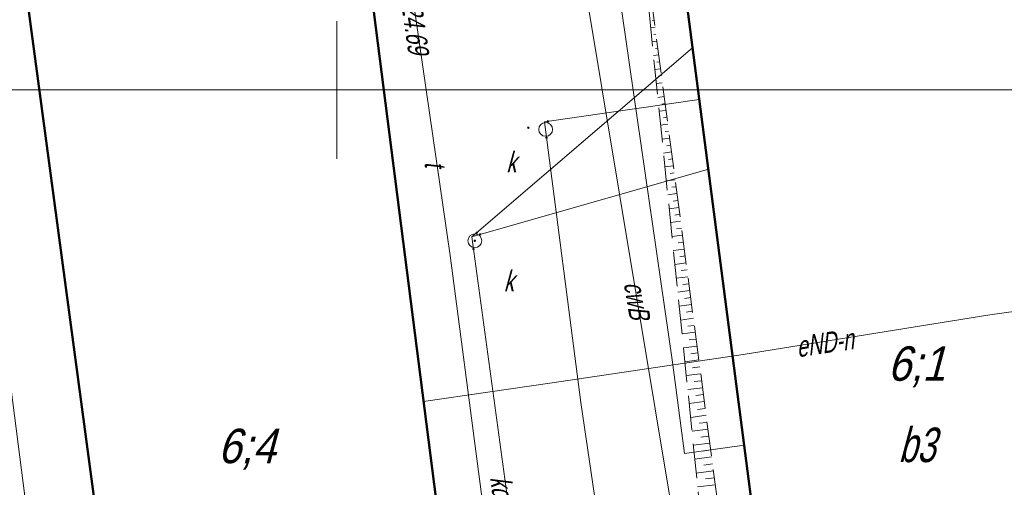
# Model space of a CAD drawing. Extents: x 7463256 to 7464485, y 5957341 to 5958260.
# Tile 37 of 256: x 7463389 to 7463424, y 5957486 to 5957503. Entities that reach past the tile are written whole.
import ezdxf
from ezdxf.enums import TextEntityAlignment as Align

# ---------------------------------------------------------------- set-up
doc = ezdxf.new("R2010")
doc.units = 0
doc.header["$MEASUREMENT"] = 0
doc.linetypes.add('1.5_0.5', pattern=[2, 1.5, -0.5])
doc.linetypes.add('mz1.25_0.5', pattern=[1.75, 1.25, -0.5])
doc.layers.get('0').update_dxf_attribs({"color": 2, "linetype": 'CONTINUOUS', "lineweight": 5})
for name, color, linetype in [('000 Inne (niezydentyfikowane)', 7, 'CONTINUOUS'), ('312-Budynek (powierzchnia)', 7, 'CONTINUOUS'), ('312-Numer ewidencyjny budynku', 7, 'CONTINUOUS'), ('312-Numer ewidencyjny budynku-Atr124', 7, 'CONTINUOUS'), ('jezdnia (powierzchnia)', 7, 'CONTINUOUS'), ('przewód ciepłowniczy (linia)', 7, 'CONTINUOUS'), ('przewód ciepłowniczy (linia)-Atr1', 7, 'CONTINUOUS'), ('przewód elektroenergetyczny (linia)', 7, 'CONTINUOUS'), ('przewód elektroenergetyczny (linia)-Atr1', 7, 'CONTINUOUS'), ('przewód kanalizacyjny (linia)', 7, 'CONTINUOUS'), ('przewód kanalizacyjny (linia)-Atr1', 7, 'CONTINUOUS'), ('przewód telekomunikacyjny (linia)', 7, 'CONTINUOUS'), ('przewód telekomunikacyjny (linia)-Atr1', 7, 'CONTINUOUS'), ('przewód wodociągowy (linia)', 7, 'CONTINUOUS'), ('punkt o określonej wysokości (sieć kanalizacyjna)', 7, 'CONTINUOUS'), ('punkt o określonej wysokości (sieć telekomunikacyjna)-Atr2', 7, 'CONTINUOUS'), ('skarpa nieumocniona (powierzchnia)', 7, 'CONTINUOUS'), ('studzienka okrągła - przewód kanalizacyjny (punkt)', 7, 'CONTINUOUS'), ('studzienka okrągła - przewód kanalizacyjny (punkt)-Atr17', 7, 'CONTINUOUS'), ('Wstawianie ramki sekcyjnej z opisem', 7, 'CONTINUOUS')]:
    doc.layers.add(name, color=color, linetype=linetype)
doc.styles.get("Standard").update_dxf_attribs({"font": 'txt', "width": 0.75})

# ---------------------------------------------------------------- blocks, each defined once
blk = doc.blocks.new('PW01')
at = {"linetype": 'Continuous', "lineweight": 13}
h = blk.add_hatch(color=0, dxfattribs=at)
edge = h.paths.add_edge_path()
edge.add_arc((0, 0), 0.045, 0, 360)
blk = doc.blocks.new('US15')
at = {"color": 0, "linetype": 'Continuous', "lineweight": 13}
blk.add_circle((0, 0), 0.25, dxfattribs=at)

msp = doc.modelspace()

# ---------------------------------------------------------------- linework, layer by layer
at = {"layer": '000 Inne (niezydentyfikowane)', "color": 7, "linetype": 'Continuous', "lineweight": 13}
for p, q in [((7463411.51, 5957502.53), (7463411.44, 5957502.52)), ((7463411.55, 5957502.28), (7463411.39, 5957502.25)), ((7463411.58, 5957502.02), (7463411.5, 5957502.01)), ((7463411.61, 5957501.77), (7463411.44, 5957501.75)), ((7463411.65, 5957501.52), (7463411.56, 5957501.51)), ((7463411.68, 5957501.27), (7463411.49, 5957501.25)), ((7463411.75, 5957500.77), (7463411.54, 5957500.74)), ((7463411.71, 5957501.02), (7463411.61, 5957501.01)), ((7463411.78, 5957500.52), (7463411.67, 5957500.5)), ((7463411.81, 5957500.26), (7463411.59, 5957500.24)), ((7463411.88, 5957499.76), (7463411.65, 5957499.73)), ((7463411.84, 5957500.01), (7463411.73, 5957500)), ((7463411.91, 5957499.51), (7463411.79, 5957499.49)), ((7463411.94, 5957499.26), (7463411.7, 5957499.23)), ((7463411.98, 5957499.01), (7463411.85, 5957498.99)), ((7463412.01, 5957498.76), (7463411.75, 5957498.72)), ((7463412.08, 5957498.25), (7463411.8, 5957498.22)), ((7463412.04, 5957498.5), (7463411.91, 5957498.49)), ((7463412.11, 5957498), (7463411.97, 5957497.98)), ((7463412.14, 5957497.75), (7463411.85, 5957497.71)), ((7463412.21, 5957497.25), (7463411.9, 5957497.21)), ((7463412.18, 5957497.5), (7463412.03, 5957497.48)), ((7463412.24, 5957497), (7463412.09, 5957496.97)), ((7463412.28, 5957496.74), (7463411.96, 5957496.7)), ((7463412.31, 5957496.49), (7463412.15, 5957496.47)), ((7463412.34, 5957496.24), (7463412.01, 5957496.2)), ((7463412.41, 5957495.74), (7463412.06, 5957495.69)), ((7463412.37, 5957495.99), (7463412.2, 5957495.97)), ((7463412.44, 5957495.49), (7463412.26, 5957495.46)), ((7463412.47, 5957495.24), (7463412.11, 5957495.19)), ((7463412.54, 5957494.73), (7463412.16, 5957494.68)), ((7463412.51, 5957494.98), (7463412.32, 5957494.96)), ((7463412.57, 5957494.48), (7463412.38, 5957494.46)), ((7463412.61, 5957494.23), (7463412.21, 5957494.18)), ((7463412.64, 5957493.98), (7463412.44, 5957493.95)), ((7463412.67, 5957493.73), (7463412.27, 5957493.67)), ((7463412.71, 5957493.48), (7463412.5, 5957493.45)), ((7463412.74, 5957493.22), (7463412.32, 5957493.17)), ((7463412.77, 5957492.97), (7463412.56, 5957492.94)), ((7463412.8, 5957492.72), (7463412.37, 5957492.66)), ((7463412.87, 5957492.22), (7463412.42, 5957492.16)), ((7463412.84, 5957492.47), (7463412.62, 5957492.44)), ((7463412.9, 5957491.97), (7463412.68, 5957491.94)), ((7463412.94, 5957491.72), (7463412.47, 5957491.65)), ((7463412.97, 5957491.46), (7463412.73, 5957491.43)), ((7463413, 5957491.21), (7463412.53, 5957491.15)), ((7463413.04, 5957490.96), (7463412.79, 5957490.93)), ((7463413.07, 5957490.71), (7463412.58, 5957490.64)), ((7463413.1, 5957490.46), (7463412.85, 5957490.43)), ((7463413.14, 5957490.21), (7463412.63, 5957490.14)), ((7463413.2, 5957489.7), (7463412.68, 5957489.64)), ((7463413.17, 5957489.96), (7463412.91, 5957489.92)), ((7463413.23, 5957489.45), (7463412.97, 5957489.42)), ((7463413.27, 5957489.2), (7463412.73, 5957489.13)), ((7463413.3, 5957488.95), (7463413.03, 5957488.91)), ((7463413.33, 5957488.7), (7463412.78, 5957488.63)), ((7463413.37, 5957488.45), (7463413.09, 5957488.41)), ((7463413.4, 5957488.2), (7463412.84, 5957488.12)), ((7463413.43, 5957487.94), (7463413.15, 5957487.91)), ((7463413.47, 5957487.69), (7463412.89, 5957487.62)), ((7463413.53, 5957487.19), (7463412.94, 5957487.11)), ((7463413.5, 5957487.44), (7463413.21, 5957487.4)), ((7463413.57, 5957486.94), (7463413.27, 5957486.9)), ((7463413.6, 5957486.69), (7463412.99, 5957486.61)), ((7463413.67, 5957486.18), (7463413.04, 5957486.1)), ((7463413.63, 5957486.44), (7463413.32, 5957486.39)), ((7463413.7, 5957485.93), (7463413.38, 5957485.89)), ((7463413.73, 5957485.68), (7463413.09, 5957485.6))]:
    msp.add_line(p, q, dxfattribs=at)
at = {"layer": '312-Budynek (powierzchnia)', "color": 7, "linetype": 'Continuous', "lineweight": 50, "flags": 128}
for points in [[(7463418.4, 5957459.25), (7463412.01, 5957508.45)], [(7463400.92, 5957506.16), (7463406.36, 5957463.55)], [(7463394.32, 5957461.9), (7463388.59, 5957504.66)]]:
    msp.add_lwpolyline(points, dxfattribs=at)
at = {"layer": 'jezdnia (powierzchnia)', "color": 7, "linetype": '1.5_0.5', "lineweight": 18, "flags": 128}
msp.add_lwpolyline([(7463317.15, 5957348.145), (7463316.98, 5957349.48), (7463316.09, 5957356.08), (7463314.64, 5957367.19), (7463312.31, 5957384.69), (7463310.67, 5957397.23), (7463309.43, 5957406.17), (7463308.8, 5957411.03), (7463306.95, 5957425.69), (7463305.51, 5957436.41), (7463304.26, 5957446.16), (7463304.38, 5957447.86), (7463305.82, 5957457.8), (7463307.03, 5957465.62), (7463307.44, 5957469.04), (7463307.82, 5957471.16), (7463307.71, 5957472.78), (7463307.08, 5957474.42), (7463306.28, 5957475.73), (7463305.44, 5957476.74), (7463304.35, 5957477.51), (7463303.02, 5957477.94), (7463301.78, 5957477.85), (7463293.48, 5957476.69), (7463293.12, 5957475.87), (7463292.56, 5957481.3), (7463293.01, 5957480.62), (7463293.46, 5957480.66), (7463297.18, 5957481.24), (7463299.29, 5957481.6), (7463301.7, 5957482.22), (7463304.23, 5957483.67), (7463305.89, 5957485.29), (7463306.79, 5957486.78), (7463307.25, 5957488.46), (7463307.52, 5957491.77), (7463307.44, 5957494.14), (7463307.2, 5957496.1), (7463306.84, 5957497.89), (7463306.28, 5957499.68), (7463304.95, 5957501.72), (7463303.39, 5957503.29), (7463301.53, 5957504.45), (7463299.2, 5957504.96), (7463293.5, 5957504.96), (7463293.07, 5957515.5), (7463293.78, 5957515.59), (7463293.5, 5957520.58), (7463297.97, 5957520.69), (7463298.86, 5957516.34), (7463313.8, 5957518.19), (7463320.35, 5957513.68), (7463324.83, 5957514.29), (7463326.27, 5957514.95), (7463327.24, 5957515.82), (7463327.78, 5957516.85), (7463328.17, 5957518.13), (7463328.22, 5957519.49), (7463327.98, 5957520.49), (7463334.04, 5957522.29), (7463334.26, 5957521.17), (7463334.47, 5957515.53), (7463334.96, 5957509.14), (7463331.86, 5957508.71), (7463328.98, 5957507.82), (7463326.23, 5957506.61), (7463322.8, 5957504.55), (7463320.49, 5957503.06), (7463317.44, 5957500.73), (7463314.91, 5957498.4), (7463313.52, 5957495), (7463313.56, 5957493.1), (7463314.2, 5957490.79), (7463314.69, 5957489.82), (7463315.66, 5957488.74), (7463317.14, 5957487.49), (7463318.24, 5957486.71), (7463319.58, 5957486.11), (7463320.96, 5957485.64), (7463322.31, 5957485.45), (7463323.85, 5957485.64), (7463350.52, 5957491.84), (7463365.92, 5957495.63), (7463369.89, 5957497.05), (7463375.06, 5957499.48), (7463379.1, 5957502.37), (7463379.18, 5957503.49), (7463388.59, 5957504.66), (7463393.52, 5957467.87), (7463387.09, 5957467.63), (7463385.7, 5957467.02), (7463384.19, 5957464.97), (7463383.43, 5957463.28), (7463383.02, 5957461.27), (7463383.11, 5957459.02), (7463384.02, 5957454.15), (7463384.17, 5957452.74), (7463384.79, 5957451.42), (7463385.69, 5957450.45), (7463386.94, 5957449.82), (7463388.48, 5957449.44), (7463390.22, 5957449.36), (7463392.13, 5957449.46), (7463395.46, 5957449.91), (7463399.79, 5957419.5), (7463393.78, 5957418.91), (7463391.05, 5957417.47), (7463389.36, 5957415.11), (7463389.25, 5957413.55), (7463389.75, 5957410.62), (7463390.28, 5957406.09), (7463390.42, 5957406.11), (7463392.05, 5957393.37), (7463397.04, 5957394.01), (7463400.808, 5957364.642)], dxfattribs=at)
at = {"layer": 'przewód ciepłowniczy (linia)', "color": 212, "linetype": 'Continuous', "lineweight": 18, "flags": 128}
msp.add_lwpolyline([(7463408.05, 5957509.53), (7463408.96, 5957504.02), (7463412.2, 5957484.5), (7463415.1, 5957462.36), (7463415.14, 5957462.1)], dxfattribs=at)
at = {"layer": 'przewód elektroenergetyczny (linia)', "color": 1, "linetype": 'Continuous', "lineweight": 18, "flags": 128}
for points in [[(7463407.81, 5957489.38), (7463414.74, 5957490.4), (7463423.69, 5957491.84), (7463427.43, 5957492.36), (7463428.78, 5957492.61), (7463432.39, 5957493.04), (7463433.39, 5957493.16), (7463436.83, 5957494.52), (7463440.54, 5957496.17), (7463447.12, 5957499.29), (7463449.96, 5957501.59), (7463450.95, 5957503.03), (7463463.52, 5957499.84)], [(7463403.15, 5957488.7), (7463407.81, 5957489.38)]]:
    msp.add_lwpolyline(points, dxfattribs=at)
at = {"layer": 'przewód kanalizacyjny (linia)', "color": 34, "linetype": 'Continuous', "lineweight": 18, "flags": 128}
for points in [[(7463407.94, 5957472.01), (7463406.53, 5957482.7), (7463404.9, 5957494.67), (7463412.9, 5957501.53)], [(7463413.15, 5957499.66), (7463407.54, 5957498.84), (7463408.85, 5957488.66), (7463409.79, 5957482.33), (7463411.21, 5957473.07), (7463414.2, 5957455.29), (7463415.27, 5957448.7), (7463428.63, 5957449.65)], [(7463391.42, 5957457.41), (7463390.78, 5957465.68), (7463390.5, 5957471.12), (7463388.69, 5957485.26), (7463387.62, 5957493.47), (7463374.43, 5957498.7), (7463364.33, 5957497.59)], [(7463413.48, 5957497.13), (7463404.9, 5957494.67)]]:
    msp.add_lwpolyline(points, dxfattribs=at)
at = {"layer": 'przewód telekomunikacyjny (linia)', "color": 30, "linetype": 'Continuous', "lineweight": 18, "flags": 128}
msp.add_lwpolyline([(7463408.39, 5957456.73), (7463408.31, 5957460.7), (7463406.77, 5957473.61), (7463405.5, 5957483.49), (7463404.12, 5957494), (7463402.74, 5957503.52)], dxfattribs=at)
at = {"layer": 'przewód wodociągowy (linia)', "color": 5, "linetype": 'Continuous', "lineweight": 18, "flags": 128}
msp.add_lwpolyline([(7463379.75, 5957503.36), (7463382.18, 5957504.18), (7463386.09, 5957505.59), (7463388.67, 5957506.42), (7463391.68, 5957506.79), (7463400.99, 5957507.95), (7463409.46, 5957509.01), (7463410.62, 5957500.91), (7463412.18, 5957490.12), (7463412.61, 5957486.81), (7463414.78, 5957487.12)], dxfattribs=at)
at = {"layer": 'skarpa nieumocniona (powierzchnia)', "color": 7, "linetype": 'mz1.25_0.5', "lineweight": 18, "flags": 128}
msp.add_lwpolyline([(7463417.16, 5957459.63), (7463415.77, 5957459.46), (7463410.82, 5957507.8)], close=True, dxfattribs=at)
at = {"layer": 'Wstawianie ramki sekcyjnej z opisem', "color": 7, "linetype": 'Continuous', "lineweight": 13, "flags": 128}
for points in [[(7463400, 5957500), (7463400, 5957502.5)], [(7463531.751, 5957500), (7463263.289, 5957500)], [(7463263.289, 5957500), (7463531.751, 5957500)], [(7463397.5, 5957500), (7463402.5, 5957500)], [(7463397.5, 5957500), (7463402.5, 5957500)], [(7463400, 5957497.5), (7463400, 5957500)]]:
    msp.add_lwpolyline(points, dxfattribs=at)

# ---------------------------------------------------------------- block references
at = {"layer": 'punkt o określonej wysokości (sieć kanalizacyjna)', "color": 34, "linetype": 'Continuous', "lineweight": 13}
for p in [(7463406.95, 5957498.63), (7463407.66, 5957498.86), (7463407.61, 5957498.27), (7463405.08, 5957494.82), (7463405.2, 5957494.76), (7463405.01, 5957494.53), (7463404.96, 5957494.23)]:
    msp.add_blockref('PW01', p, dxfattribs=at)
at = {"layer": 'studzienka okrągła - przewód kanalizacyjny (punkt)', "color": 34, "linetype": 'Continuous', "lineweight": 18}
for p in [(7463407.58, 5957498.57), (7463405.01, 5957494.53)]:
    msp.add_blockref('US15', p, dxfattribs=at)

# ---------------------------------------------------------------- texts
at = {"layer": '312-Numer ewidencyjny budynku', "color": 7, "linetype": 'Continuous', "lineweight": 18, "oblique": 15, "width": 0.9}
msp.add_text('6;1', height=1.25, dxfattribs=at).set_placement((7463419.98, 5957489.45))
msp.add_text('6;4', height=1.25, dxfattribs=at).set_placement((7463395.69, 5957487.71), align=Align.TOP_LEFT)
at = {"layer": '312-Numer ewidencyjny budynku-Atr124', "color": 7, "oblique": 15, "width": 0.72}
msp.add_text('b3', height=1.25, dxfattribs=at).set_placement((7463420.37, 5957486.5))
at = {"layer": 'przewód ciepłowniczy (linia)-Atr1', "color": 212, "oblique": 15, "width": 0.72}
msp.add_text('cwB', height=0.75, rotation=-80.576, dxfattribs=at).set_placement((7463410.78, 5957493.05), align=Align.MIDDLE_LEFT)
at = {"layer": 'przewód elektroenergetyczny (linia)-Atr1', "color": 1, "oblique": 15, "width": 0.72}
msp.add_text('eND-n', height=0.75, rotation=8.36, dxfattribs=at).set_placement((7463416.72, 5957490.3))
at = {"layer": 'przewód kanalizacyjny (linia)-Atr1', "color": 34, "oblique": 15, "width": 0.72}
msp.add_text('kdD200', height=0.75, rotation=277.86, dxfattribs=at).set_placement((7463405.56, 5957485.94))
at = {"layer": 'przewód telekomunikacyjny (linia)-Atr1', "color": 30, "oblique": 15, "width": 0.72}
msp.add_text('t', height=0.75, rotation=278.25, dxfattribs=at).set_placement((7463403.18, 5957497.38))
at = {"layer": 'punkt o określonej wysokości (sieć telekomunikacyjna)-Atr2', "color": 30, "oblique": 15, "width": 0.72}
msp.add_text('124.69', height=0.75, rotation=278.24, dxfattribs=at).set_placement((7463402.29, 5957503.46))
at = {"layer": 'studzienka okrągła - przewód kanalizacyjny (punkt)-Atr17', "color": 34, "oblique": 15, "width": 0.72}
for p in [(7463406.15, 5957497.01), (7463406.06, 5957492.7)]:
    msp.add_text('k', height=0.75, dxfattribs=at).set_placement(p)

doc.saveas('drawing.dxf')
